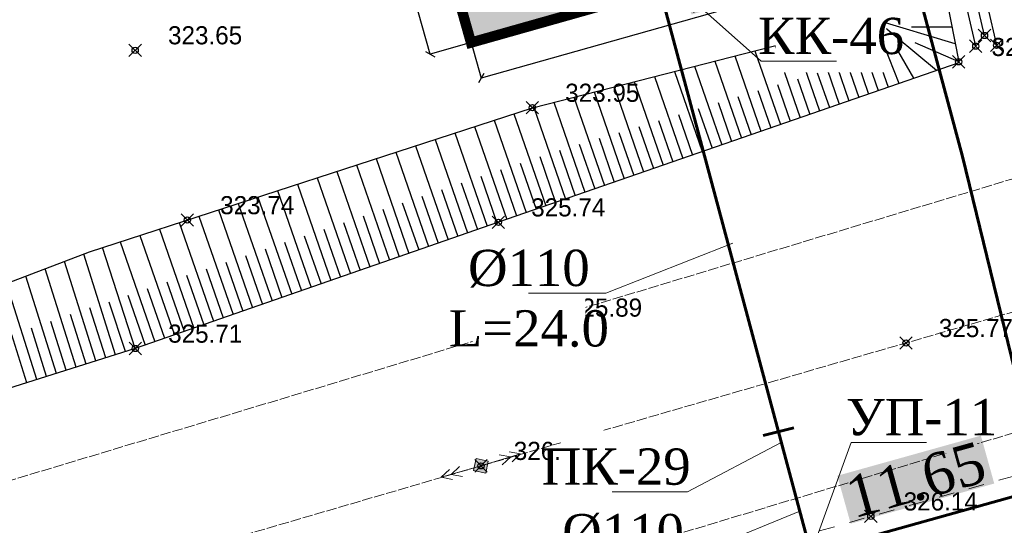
# Model space of a CAD drawing. Header units: metres. Extents: x 703769 to 722343, y 4313031 to 4317457.
# Tile 140 of 256: x 707595 to 707643, y 4313990 to 4314014. Entities that reach past the tile are written whole.
import ezdxf
from ezdxf import colors
from ezdxf.entities.mleader import LeaderData, LeaderLine
from ezdxf.math import Vec2, Vec3

# ---------------------------------------------------------------- set-up
doc = ezdxf.new("R2010")
doc.units = ezdxf.units.M
doc.header["$LTSCALE"] = 0.5
doc.header["$PDMODE"] = 35
doc.header["$PDSIZE"] = 0.3
for name, pattern in [('Auto_Street_NotBorder_Line_m1', [3, 1.5, -1.5]), ('Commnctn_Electr_VLP_High_Built_m1', [1, 1, 0]), ('JIS_09_08', [10.75, 8, -0.55, 0.55, -0.55, 0.55, -0.55])]:
    doc.linetypes.add(name, pattern=pattern)
for name, color, linetype in [('(004) Точки рельефа', 7, 'Continuous'), ('(027) Гидрография', 7, 'Continuous'), ('(035) Откосы', 7, 'Continuous')]:
    doc.layers.add(name, color=color, linetype=linetype)
doc.layers.add('AUTO#_ROADS_EXIST_L', color=7, linetype='Continuous', lineweight=15, true_color=0x000000)
doc.layers.add('COMMN_OBJCT_#####_B', color=7, linetype='Continuous', lineweight=15, true_color=0x000000)
for name, color, linetype, true_color in [('COMMN_OBJCT_ELCTR_B', 7, 'Continuous', 0x000000), ('COMMN_OBJCT_ELCTR_L', 7, 'Continuous', 0x000000), ('Штрих ГАЗОН', 7, 'Continuous', 0xc8e389)]:
    doc.layers.add(name, color=color, linetype=linetype, true_color=true_color)
doc.layers.add('ВК_В1', color=134, linetype='Continuous', lineweight=40)
doc.layers.add('Граница УЧАСТКА', color=7, linetype='Continuous', lineweight=140)
doc.styles.add('D-431', font='txt')
doc.styles.add('Interproekt', font='isocpeur.ttf', dxfattribs={"width": 0.95, "oblique": 15})
doc.styles.get("Standard").update_dxf_attribs({"font": 'times.ttf'})
doc.linetypes.add('FENCELINE1', pattern='A,6.35,-2.54,[133,ltypeshp.shx,S=2.54,R=0,X=-2.54,Y=0],-2.54,25.4', length=36.83)
doc.dimstyles.new('300', dxfattribs={"dimtxt": 2, "dimasz": 1.5, "dimexe": 0, "dimexo": 0, "dimgap": 1, "dimtad": 1, "dimzin": 0, "dimdsep": 46, "dimtxsty": 'Standard', "dimblk": 'OBLIQUE', "dimcen": 0, "dimclrd": 1, "dimclre": 1, "dimclrt": 1, "dimadec": 1, "dimazin": 0, "dimtfac": 1, "dimtofl": 0, "dimtmove": 0, "dimatfit": 3, "dimfxl": 3, "dimtfill": 2, "dimtfillclr": 7, "dimtolj": 1, "dimtzin": 0, "dimlwd": 25, "dimlwe": -1, "dimarcsym": 0})

# ---------------------------------------------------------------- blocks, each defined once
blk = doc.blocks.new('CommnctnPoleRCsquare_m1')
at = {"layer": 'COMMN_OBJCT_#####_B', "lineweight": 13, "true_color": 0xfffffe}
blk.add_hatch(color=7, dxfattribs=at).paths.add_polyline_path([(-0.6, 0.6), (-0.6, -0.6), (0.6, -0.6), (0.6, 0.6)])
at = {"layer": 'COMMN_OBJCT_#####_B', "lineweight": 13, "true_color": 0x000000}
blk.add_hatch(color=18, dxfattribs=at).paths.add_polyline_path([(-0.1, 0, 1), (0.1, 0, 1)])
at = {"layer": 'COMMN_OBJCT_#####_B', "color": 18, "lineweight": 9, "true_color": 0x000000}
blk.add_lwpolyline([(0.6, 0.6), (-0.6, 0.6), (-0.6, -0.6), (0.6, -0.6)], close=True, dxfattribs=at)
blk.add_circle((0, 0), 0.1, dxfattribs=at)
blk = doc.blocks.new('ElectricHighVLP_m1')
at = {"layer": 'COMMN_OBJCT_ELCTR_B', "color": 18, "linetype": 'Continuous', "lineweight": 20, "true_color": 0x000000}
for p, q in [((0, 0), (4, 0)), ((3, 0), (2, 0.5)), ((3, 0), (2, -0.5)), ((4, 0), (3, 0.5)), ((4, 0), (3, -0.5))]:
    blk.add_line(p, q, dxfattribs=at)
blk = doc.blocks.new('*U279')
at = {"color": 1, "lineweight": 60, "flags": 128}
blk.add_lwpolyline([(-0.015, -0.757), (0.015, 0.757)], dxfattribs=at)
blk = doc.blocks.new('*U280')
at = {"color": 0, "linetype": 'ByBlock', "lineweight": -2, "transparency": 16777216, "rotation": 104.9999999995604}
blk.add_blockref('*U279', (707631.807, 4313994.257), dxfattribs=at)
blk = doc.blocks.new('_Dot')
at = {"color": 0, "linetype": 'ByBlock', "lineweight": -2}
blk.add_line((-0.5, 0), (-1, 0), dxfattribs=at)
at = {"color": 0, "linetype": 'ByBlock', "const_width": 0.5}
blk.add_lwpolyline([(-0.25, 0, 1), (0.25, 0, 1)], format="xyb", close=True, dxfattribs=at)
blk = doc.blocks.new('_Oblique')
at = {"color": 0, "linetype": 'ByBlock', "lineweight": -2}
blk.add_line((-0.5, -0.5), (0.5, 0.5), dxfattribs=at)
blk = doc.blocks.new('*D475')
at = {"transparency": 16777216}
for p, q in [((707639.1, 4314019.275), (707639.585, 4314017.557)), ((707616.964, 4314013.028), (707617.449, 4314011.31))]:
    blk.add_line(p, q, dxfattribs=at)
at = {"lineweight": 25, "transparency": 16777216}
blk.add_line((707639.585, 4314017.557), (707617.449, 4314011.31), dxfattribs=at)
at = {"layer": 'Defpoints', "color": 0, "lineweight": 30, "transparency": 16777216}
for p in [(707639.1, 4314019.275), (707616.964, 4314013.028), (707617.449, 4314011.31)]:
    blk.add_point(p, dxfattribs=at)
at = {"lineweight": 25, "transparency": 16777216, "xscale": 0.375, "yscale": 0.375, "zscale": 0.375}
for p, rotation in [((707639.585, 4314017.557), 15.76004399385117), ((707617.449, 4314011.31), 195.7600439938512)]:
    blk.add_blockref('_Oblique', p, dxfattribs=dict(at, rotation=rotation))
at = {"lineweight": 30, "transparency": 16777216, "insert": (707628.363, 4314014.981), "char_height": 0.625, "attachment_point": 5, "rotation": 15.76, "bg_fill": 1, "box_fill_scale": 1.1, "bg_fill_color": 7, "bg_fill_true_color": 16777215, "bg_fill_transparency": 0}
blk.add_mtext('\\A1;23.0', dxfattribs=at)
blk = doc.blocks.new('*D476')
at = {"transparency": 16777216}
for p, q in [((707606.915, 4314048.637), (707604.94, 4314048.079)), ((707616.964, 4314013.028), (707614.99, 4314012.47))]:
    blk.add_line(p, q, dxfattribs=at)
at = {"lineweight": 25, "transparency": 16777216}
blk.add_line((707614.99, 4314012.47), (707604.94, 4314048.079), dxfattribs=at)
at = {"layer": 'Defpoints', "color": 0, "lineweight": 30, "transparency": 16777216}
for p in [(707606.915, 4314048.637), (707604.94, 4314048.079), (707616.964, 4314013.028)]:
    blk.add_point(p, dxfattribs=at)
at = {"lineweight": 25, "transparency": 16777216, "xscale": 0.375, "yscale": 0.375, "zscale": 0.375}
for p, rotation in [((707604.94, 4314048.079), 105.7600439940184), ((707614.99, 4314012.47), 285.7600439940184)]:
    blk.add_blockref('_Oblique', p, dxfattribs=dict(at, rotation=rotation))
at = {"lineweight": 30, "transparency": 16777216, "insert": (707610.513, 4314030.429), "char_height": 0.625, "attachment_point": 5, "rotation": 285.76, "bg_fill": 1, "box_fill_scale": 1.1, "bg_fill_color": 7, "bg_fill_true_color": 16777215, "bg_fill_transparency": 0}
blk.add_mtext('\\A1;37.0', dxfattribs=at)
blk = doc.blocks.new('*D619')
at = {"color": 1, "lineweight": 25, "transparency": 16777216}
blk.add_line((707633.375, 4313988.405), (707644.598, 4313991.541), dxfattribs=at)
at = {"layer": 'Defpoints', "color": 0, "lineweight": 40, "transparency": 16777216}
for p in [(707644.598, 4313991.541, 324.916), (707644.598, 4313991.541), (707633.375, 4313988.405)]:
    blk.add_point(p, dxfattribs=at)
at = {"color": 1, "lineweight": 25, "transparency": 16777216, "xscale": 1.5, "yscale": 1.5, "zscale": 1.5}
for p, rotation in [((707644.598, 4313991.541), 15.6073242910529), ((707633.375, 4313988.405), 195.6073242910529)]:
    blk.add_blockref('_Oblique', p, dxfattribs=dict(at, rotation=rotation))
at = {"color": 1, "lineweight": 40, "transparency": 16777216, "insert": (707638.443, 4313991.919), "char_height": 2, "attachment_point": 5, "rotation": 15.6073, "bg_fill": 1, "box_fill_scale": 1.1, "bg_fill_color": 7, "bg_fill_true_color": 16777215, "bg_fill_transparency": 0}
blk.add_mtext('\\A1;11.65', dxfattribs=at)
blk = doc.blocks.new('A$C136d4e68')
at = {"layer": 'Штрих ГАЗОН', "lineweight": 0, "transparency": 33554610}
h = blk.add_hatch(color=64, dxfattribs=at)
h.dxf.hatch_style = 1
edge = h.paths.add_edge_path()
edge.add_line((-21.275, 23.23), (-21.411, 23.711))
edge.add_arc((-20.93, 23.847), 0.5, 105.76, 195.76, ccw=False)
edge.add_line((-21.066, 24.328), (-4.223, 29.081))
edge.add_line((-4.223, 29.081), (2.535, 5.134))
edge.add_line((2.535, 5.134), (-19.601, -1.113))
edge.add_line((-19.601, -1.113), (-29.65, 34.496))
edge.add_line((-29.65, 34.496), (-7.515, 40.743))
edge.add_line((-7.515, 40.743), (-5.038, 31.968))
edge.add_line((-5.038, 31.968), (-12.796, 29.779))
edge.add_arc((-12.931, 30.26), 0.5, 195.76, 285.76, ccw=False)
edge.add_line((-13.413, 30.125), (-13.929, 31.953))
edge.add_line((-13.929, 31.953), (-8.635, 33.447))
edge.add_line((-8.635, 33.447), (-9.613, 36.912))
edge.add_line((-9.613, 36.912), (-14.906, 35.418))
edge.add_line((-14.906, 35.418), (-15.314, 36.862))
edge.add_arc((-15.795, 36.726), 0.5, 15.76, 105.76)
edge.add_line((-15.931, 37.207), (-26.941, 34.1))
edge.add_arc((-26.805, 33.619), 0.5, 105.76, 195.76)
edge.add_line((-27.286, 33.483), (-18.73, 3.16))
edge.add_arc((-18.249, 3.296), 0.5, 195.76, 285.76)
edge.add_line((-18.113, 2.815), (-13.49, 4.121))
edge.add_line((-13.49, 4.121), (-7.141, 5.924))
edge.add_line((-7.141, 5.924), (-8.475, 10.639))
edge.add_line((-8.475, 10.639), (-14.824, 8.836))
edge.add_line((-14.824, 8.836), (-14.171, 6.527))
edge.add_line((-14.171, 6.527), (-15.902, 6.037))
edge.add_arc((-16.038, 6.518), 0.5, 195.76, 285.76, ccw=False)
edge.add_line((-16.519, 6.383), (-17.853, 11.103))
edge.add_line((-17.853, 11.103), (-8.572, 13.723))
edge.add_line((-8.572, 13.723), (-11.994, 25.849))
edge.add_line((-11.994, 25.849), (-21.275, 23.23))
h.paths.add_polyline_path([(-5.842, 8.675), (-6.548, 11.177), (-4.046, 11.883), (-3.34, 9.381)], flags=16)
at = {"color": 1, "linetype": 'FENCELINE1', "lineweight": 30, "ltscale": 0.08, "elevation": -323.008}
blk.add_lwpolyline([(-5.038, 31.969), (-7.514, 40.743), (-29.65, 34.496), (-19.601, -1.113), (2.535, 5.134), (-4.223, 29.081)], dxfattribs=at)
at = {"layer": 'Граница УЧАСТКА', "linetype": 'JIS_09_08', "lineweight": 30, "ltscale": 1.5, "const_width": 0.5, "elevation": -646.955}
blk.add_lwpolyline([(2.535, 5.134), (-7.514, 40.743), (-29.65, 34.496), (-19.601, -1.113)], close=True, dxfattribs=at)
at = {"color": 4, "lineweight": 30}
for p1, p2, distance, picture, middle in [((-19.601, -1.113, -323.008), (-29.65, 34.496, -323.008), 2.052, '*D476', (-26.052, 16.289, -323.008)), ((2.535, 5.134, -323.008), (-19.601, -1.113, -323.008), 1.785, '*D475', (-8.202, 0.84, -323.008))]:
    dim = blk.add_aligned_dim(p1=p1, p2=p2, distance=distance, dimstyle='300', dxfattribs=at)
    dim.commit()
    dim.dimension.update_dxf_attribs({"geometry": picture, "text_midpoint": middle, "insert": (-707636.565, -4314014.141)})

msp = doc.modelspace()

# ---------------------------------------------------------------- linework, layer by layer
at = {"layer": '(027) Гидрография', "flags": 128}
for points, elevation in [([(707611.848, 4314129.766), (707621.838, 4314094.089), (707628.891, 4314066.923), (707636.245, 4314039.046), (707642.34, 4314012.896)], 324.934), ([(707641.334, 4314012.856), (707635.291, 4314038.986), (707627.894, 4314066.767), (707620.814, 4314093.795), (707610.976, 4314129.615)], 325.064)]:
    msp.add_lwpolyline(points, dxfattribs=dict(at, elevation=elevation))
at = {"layer": '(027) Гидрография', "color": 4, "elevation": 324.773, "flags": 128}
msp.add_lwpolyline([(707641.754, 4314013.37), (707635.773, 4314039.038), (707628.432, 4314066.87), (707621.404, 4314093.943), (707611.379, 4314129.665)], dxfattribs=at)
at = {"layer": '(035) Откосы'}
for p, q in [((707635.531, 4314013.876, 325.412), (707636.627, 4314010.71, 325.412)), ((707633.588, 4314013.38, 325.412), (707634.739, 4314010.056, 325.412)), ((707634.559, 4314013.628, 325.412), (707635.683, 4314010.383, 325.412)), ((707631.645, 4314012.883, 325.412), (707632.85, 4314009.402, 325.412)), ((707632.616, 4314013.131, 325.412), (707633.794, 4314009.729, 325.412)), ((707629.702, 4314012.386, 325.412), (707630.962, 4314008.748, 325.412)), ((707630.674, 4314012.634, 325.412), (707631.906, 4314009.075, 325.412)), ((707636.558, 4314012.437, 325.412), (707637.099, 4314010.873, 325.412)), ((707627.76, 4314011.889, 325.412), (707629.074, 4314008.094, 325.412)), ((707628.731, 4314012.138, 325.412), (707630.018, 4314008.421, 325.412)), ((707634.642, 4314011.862, 325.412), (707635.211, 4314010.22, 325.412)), ((707635.6, 4314012.149, 325.412), (707636.155, 4314010.547, 325.412)), ((707625.817, 4314011.392, 325.412), (707627.185, 4314007.441, 325.412)), ((707626.788, 4314011.641, 325.412), (707628.13, 4314007.768, 325.412)), ((707633.684, 4314011.574, 325.412), (707634.267, 4314009.893, 325.412)), ((707624.846, 4314011.144, 325.412), (707626.241, 4314007.114, 325.412)), ((707631.769, 4314010.999, 325.412), (707632.378, 4314009.239, 325.412)), ((707632.727, 4314011.286, 325.412), (707633.322, 4314009.566, 325.412)), ((707622.903, 4314010.647, 325.412), (707624.353, 4314006.46, 325.412)), ((707623.874, 4314010.896, 325.412), (707625.297, 4314006.787, 325.412)), ((707630.811, 4314010.711, 325.412), (707631.434, 4314008.912, 325.412)), ((707620.96, 4314010.15, 325.412), (707622.465, 4314005.806, 325.412)), ((707621.932, 4314010.399, 325.412), (707623.409, 4314006.133, 325.412)), ((707628.896, 4314010.136, 325.412), (707629.546, 4314008.258, 325.412)), ((707629.853, 4314010.423, 325.412), (707630.49, 4314008.585, 325.412)), ((707619.037, 4314009.597, 325.412), (707620.576, 4314005.152, 325.412)), ((707619.989, 4314009.902, 325.412), (707621.521, 4314005.479, 325.412)), ((707626.98, 4314009.56, 325.412), (707627.658, 4314007.604, 325.412)), ((707627.938, 4314009.848, 325.412), (707628.602, 4314007.931, 325.412)), ((707618.087, 4314009.288, 325.412), (707619.632, 4314004.825, 325.412)), ((707626.022, 4314009.273, 325.412), (707626.713, 4314007.277, 325.412)), ((707616.181, 4314008.668, 325.412), (707617.744, 4314004.171, 325.412)), ((707617.137, 4314008.979, 325.412), (707618.688, 4314004.498, 325.412)), ((707624.107, 4314008.697, 325.412), (707624.825, 4314006.623, 325.412)), ((707625.065, 4314008.985, 325.412), (707625.769, 4314006.95, 325.412)), ((707615.231, 4314008.359, 325.412), (707616.8, 4314003.843, 325.412)), ((707622.191, 4314008.122, 325.412), (707622.937, 4314005.969, 325.412)), ((707623.149, 4314008.41, 325.412), (707623.881, 4314006.296, 325.412)), ((707613.33, 4314007.74, 325.412), (707614.913, 4314003.187, 325.412)), ((707614.281, 4314008.049, 325.412), (707615.857, 4314003.515, 325.412)), ((707621.234, 4314007.834, 325.412), (707621.993, 4314005.642, 325.412)), ((707611.43, 4314007.122, 325.412), (707613.025, 4314002.531, 325.412)), ((707612.38, 4314007.431, 325.412), (707613.969, 4314002.859, 325.412)), ((707619.333, 4314007.215, 325.412), (707620.104, 4314004.989, 325.412)), ((707620.28, 4314007.533, 325.412), (707621.048, 4314005.316, 325.412)), ((707610.479, 4314006.813, 325.412), (707612.081, 4314002.203, 325.412)), ((707618.386, 4314006.897, 325.412), (707619.16, 4314004.662, 325.412)), ((707608.579, 4314006.195, 325.412), (707610.194, 4314001.547, 325.412)), ((707609.529, 4314006.504, 325.412), (707611.138, 4314001.875, 325.412)), ((707616.489, 4314006.26, 325.412), (707617.272, 4314004.007, 325.412)), ((707617.436, 4314006.578, 325.412), (707618.216, 4314004.335, 325.412)), ((707607.628, 4314005.886, 325.412), (707609.25, 4314001.219, 325.412)), ((707615.542, 4314005.941, 325.412), (707616.328, 4314003.679, 325.412)), ((707605.728, 4314005.267, 325.412), (707607.363, 4314000.563, 325.412)), ((707606.678, 4314005.576, 325.412), (707608.306, 4314000.891, 325.412)), ((707613.648, 4314005.304, 325.412), (707614.441, 4314003.023, 325.412)), ((707614.595, 4314005.623, 325.412), (707615.385, 4314003.351, 325.412)), ((707604.777, 4314004.958, 325.412), (707606.419, 4314000.235, 325.412)), ((707612.701, 4314004.986, 325.412), (707613.497, 4314002.695, 325.412)), ((707602.877, 4314004.34, 325.412), (707604.531, 4313999.579, 325.412)), ((707603.827, 4314004.649, 325.412), (707605.475, 4313999.907, 325.412)), ((707610.807, 4314004.349, 325.412), (707611.61, 4314002.039, 325.412)), ((707611.754, 4314004.667, 325.412), (707612.553, 4314002.367, 325.412)), ((707601.926, 4314004.031, 325.412), (707603.587, 4313999.251, 325.412)), ((707609.86, 4314004.03, 325.412), (707610.666, 4314001.711, 325.412)), ((707600.026, 4314003.412, 325.412), (707601.7, 4313998.595, 325.412)), ((707600.976, 4314003.722, 325.412), (707602.644, 4313998.923, 325.412)), ((707607.966, 4314003.393, 325.412), (707608.778, 4314001.055, 325.412)), ((707608.913, 4314003.711, 325.412), (707609.722, 4314001.383, 325.412)), ((707599.805, 4313997.967, 325.412), (707598.272, 4314002.827, 325.412)), ((707607.019, 4314003.074, 325.412), (707607.834, 4314000.727, 325.412)), ((707598.853, 4313997.667, 325.412), (707597.338, 4314002.471, 325.412)), ((707605.124, 4314002.437, 325.412), (707605.947, 4314000.071, 325.412)), ((707606.072, 4314002.756, 325.412), (707606.891, 4314000.399, 325.412)), ((707597.902, 4313997.367, 325.412), (707596.404, 4314002.116, 325.412)), ((707604.177, 4314002.119, 325.412), (707605.003, 4313999.743, 325.412)), ((707595.999, 4313996.767, 325.412), (707594.536, 4314001.405, 325.412)), ((707596.95, 4313997.067, 325.412), (707595.47, 4314001.76, 325.412)), ((707602.283, 4314001.482, 325.412), (707603.115, 4313999.087, 325.412)), ((707603.23, 4314001.8, 325.412), (707604.059, 4313999.415, 325.412)), ((707601.336, 4314001.163, 325.412), (707602.172, 4313998.759, 325.412)), ((707600.389, 4314000.844, 325.412), (707601.228, 4313998.431, 325.412)), ((707599.329, 4313997.817, 325.412), (707598.567, 4314000.233, 325.412)), ((707597.426, 4313997.217, 325.412), (707596.682, 4313999.577, 325.412)), ((707598.377, 4313997.517, 325.412), (707597.624, 4313999.905, 325.412)), ((707596.475, 4313996.917, 325.412), (707595.739, 4313999.25, 325.412)), ((707595.523, 4313996.617, 325.412), (707594.796, 4313998.922, 325.412))]:
    msp.add_line(p, q, dxfattribs=at)
at = {"layer": '(035) Откосы', "flags": 128}
for points, elevation in [([(707596.83, 4314036.742), (707626.602, 4314049.978), (707630.019, 4314051.655), (707631.496, 4314047.073), (707633.316, 4314044.167), (707636.576, 4314032.13), (707640.509, 4314012.1)], 324.916), ([(707640.517, 4314012.057), (707618.283, 4314004.358), (707600.756, 4313998.267), (707579.589, 4313991.592), (707577.083, 4313992.193), (707575.847, 4313994.695), (707567.324, 4314021.012), (707567.143, 4314024.581), (707568.769, 4314026.672), (707572.489, 4314028.397), (707596.83, 4314036.742)], 325.412), ([(707599.083, 4314032.54), (707575.254, 4314025.086), (707573.678, 4314023.609), (707573.152, 4314020.53), (707575.096, 4314009.726), (707578.474, 4313998.355), (707579.311, 4313996.842), (707582.165, 4313996.695), (707598.543, 4314002.93)], 323.008), ([(707598.543, 4314002.93), (707619.926, 4314009.886), (707636.565, 4314014.141), (707636.565, 4314014.141)], 323.449), ([(707637.638, 4314011.06), (707636.429, 4314014.106)], 325.412), ([(707640.337, 4314012.975), (707636.5, 4314014.124)], 324.916), ([(707639.445, 4314011.686), (707636.5, 4314014.124)], 325.412), ([(707640.18, 4314013.777), (707638.225, 4314013.777)], 324.916), ([(707640.509, 4314012.1), (707638.403, 4314013.01)], 324.916), ([(707638.347, 4314011.306), (707637.574, 4314012.651)], 325.412), ([(707600.756, 4313998.267), (707599.172, 4314003.135)], 325.412), ([(707600.281, 4313998.117), (707599.5, 4314000.502)], 325.412)]:
    msp.add_lwpolyline(points, dxfattribs=dict(at, elevation=elevation))
at = {"color": 7, "lineweight": 60, "flags": 128}
msp.add_lwpolyline([(708240.115, 4314986.119), (708237.465, 4314926.667), (708235.809, 4314899.895), (708234.498, 4314869.618), (708230.06, 4314781.67), (708228.958, 4314757.378), (708223.359, 4314737.037), (708204.558, 4314523.813), (708196.059, 4314424.814), (708184.899, 4314294.752), (708174.557, 4314166.154), (708168.436, 4314154.821), (708168.436, 4314154.821), (708086.138, 4314125.895), (708037.269, 4314109.069), (708002.488, 4314098.284), (708002.488, 4314098.284), (707913.651, 4314069.236), (707865.757, 4314055.085), (707817.896, 4314040.633), (707721.771, 4314013.098), (707673.615, 4313999.646), (707633.375, 4313988.405), (707625.006, 4314019.638)], dxfattribs=at)
at = {"color": 0, "linetype": 'ByBlock', "lineweight": -2, "transparency": 16777216}
for p in [(707636.565, 4314014.141, 324.257), (707641.754, 4314013.37, 325.068), (707600.75, 4314012.659, 323.651), (707641.334, 4314012.856, 325.359), (707642.34, 4314012.896, 325.448), (707640.509, 4314012.1, 325.421), (707619.926, 4314009.886, 323.948), (707603.267, 4314004.467, 323.744), (707618.283, 4314004.358, 325.743), (707620.06, 4313999.519, 325.892), (707600.756, 4313998.267, 325.707), (707637.965, 4313998.537, 325.771), (707617.443, 4313992.605, 326.15), (707636.266, 4313990.167, 326.144)]:
    msp.add_point(p, dxfattribs=at)
at = {"layer": 'AUTO#_ROADS_EXIST_L', "linetype": 'Auto_Street_NotBorder_Line_m1', "lineweight": 15, "elevation": 325.99, "flags": 128}
msp.add_lwpolyline([(707560.163, 4313968.689), (707811.659, 4314039.666), (707878.313, 4314059.979), (707916.666, 4314070.819), (707980.147, 4314093.007), (708015.887, 4314103.951), (708066.59, 4314120.619), (708112.982, 4314139.251), (708121.867, 4314146.398), (708120.084, 4314150.677), (708114.106, 4314153.103)], dxfattribs=at)
at = {"layer": 'COMMN_OBJCT_ELCTR_L', "linetype": 'Commnctn_Electr_VLP_High_Built_m1', "lineweight": 20, "flags": 128}
for points, elevation in [([(707559.857, 4313969.694), (707591.057, 4313978.499), (707653.95, 4313997.449), (707719.826, 4314017.456), (707783.035, 4314036.883), (707846.224, 4314056.716), (707914.765, 4314078.05), (707979.96, 4314098.279), (708042.477, 4314117.716), (708135.818, 4314146.539), (708166.739, 4314158.079), (708194.357, 4314168.719), (708173.508, 4314249.294)], 326.168), ([(707556.588, 4313980.433), (707663.533, 4314012.592), (707719.586, 4314031.654), (707775.514, 4314050.056), (707832.756, 4314068.377), (708068.359, 4314142.305), (708068.718, 4314148.912)], 325.416), ([(707558.157, 4313975.278), (707617.443, 4313992.605), (707658.486, 4314004.47), (707724.913, 4314023.968), (707762.189, 4314034.926), (707808.647, 4314048.086), (707843.269, 4314059.013)], 325.623)]:
    msp.add_lwpolyline(points, dxfattribs=dict(at, elevation=elevation))

# ---------------------------------------------------------------- block references
at = {"color": 36, "lineweight": 60}
msp.add_blockref('*U280', (0, 0), dxfattribs=at)
at = {"color": 1, "lineweight": 40}
msp.add_blockref('A$C136d4e68', (707636.565, 4314014.141, 323.008), dxfattribs=at)
at = {"layer": 'COMMN_OBJCT_#####_B', "color": 18, "true_color": 0x000000, "xscale": 0.5, "yscale": 0.5, "zscale": 0.5, "rotation": 347.8261480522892}
msp.add_blockref('CommnctnPoleRCsquare_m1', (707617.443, 4313992.605, -0.84), dxfattribs=at)
at = {"layer": 'COMMN_OBJCT_ELCTR_B'}
for xscale, yscale, zscale, rotation in [(0.5, 0.5, 0.5, 16.7749167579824), (0.4999999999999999, 0.4999999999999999, 0.4999999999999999, 195.9551830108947)]:
    msp.add_blockref('ElectricHighVLP_m1', (707617.443, 4313992.605, -0.84), dxfattribs=dict(at, xscale=xscale, yscale=yscale, zscale=zscale, rotation=rotation))

# ---------------------------------------------------------------- texts
at = {"layer": '(004) Точки рельефа', "style": 'D-431'}
for s, p in [('323.65', (707602.336, 4314012.944, 323.651)), ('325.42', (707642.095, 4314012.381, 325.421)), ('323.95', (707621.512, 4314010.17, 323.948)), ('323.74', (707604.853, 4314004.746, 323.744)), ('325.74', (707619.869, 4314004.639, 325.743)), ('325.89', (707621.646, 4313999.804, 325.892)), ('325.77', (707639.551, 4313998.819, 325.771)), ('325.71', (707602.342, 4313998.548, 325.707)), ('326.15', (707619.029, 4313992.89, 326.15)), ('326.14', (707637.852, 4313990.452, 326.144))]:
    msp.add_text(s, height=0.875, dxfattribs=at).set_placement(p)

# ---------------------------------------------------------------- next in the draw order: leaders
at = {"layer": 'ВК_В1', "color": 7, "lineweight": 13}
ml = msp.add_multileader_mtext('Standard', dxfattribs=at)
ml.set_content('{\\fTimes New Roman|b0|i0|c204|p18;\\Q0;\\W1;УП-\\fTimes New Roman|b0|i0|c0|p18;11}', color=7, style='Interproekt')
ml.set_leader_properties(color=256, linetype='Continuous', lineweight=13)
ml.set_arrow_properties(name='DOT')
ml.build(insert=Vec2(0, 0))
ml.multileader.update_dxf_attribs({"text_left_attachment_type": 6, "text_right_attachment_type": 6, "dogleg_length": 0, "arrow_head_size": 0.00144})
ctx = ml.context
ctx.base_point, ctx.char_height, ctx.arrow_head_size, ctx.landing_gap_size, ctx.plane_origin = Vec3(707635.321, 4313993.733, 325.994), 1.75, 0.00144, 0.0008, Vec3(708494.442, 4314020.317, 325.994)
ctx.left_attachment, ctx.right_attachment, ctx.text_align_type = 6, 6, 1
notes = []
notes.append((ctx, [(0, (1, 1, 0), (707635.321, 4313993.733, 325.994), (1, 0), 0, [(0, [(707633.375, 4313988.405, 325.994)], 0, [])])]))
ctx.mtext.insert, ctx.mtext.rotation, ctx.mtext.width, ctx.mtext.alignment, ctx.mtext.flow_direction = Vec3(707638.717, 4313995.833, 325.994), 6.283185, 3.59135, 2, 5
ctx.mtext.has_bg_fill, ctx.mtext.bg_color, ctx.mtext.bg_scale_factor, ctx.mtext.bg_transparency, ctx.mtext.use_window_bg_color = 1, -1027028792, 1.5, 0, 1
ml = msp.add_multileader_mtext('Standard', dxfattribs=at)
ml.set_content('{\\fTimes New Roman|b0|i0|c204|p18;\\Q0;\\W1;ПК-\\fTimes New Roman|b0|i0|c0|p18;29}', color=7, style='Interproekt')
ml.set_leader_properties(color=256, linetype='Continuous', lineweight=13)
ml.set_arrow_properties(name='DOT')
ml.build(insert=Vec2(0, 0))
ml.multileader.update_dxf_attribs({"text_left_attachment_type": 6, "text_right_attachment_type": 6, "dogleg_length": 0, "arrow_head_size": 0.00144})
ctx = ml.context
ctx.base_point, ctx.char_height, ctx.arrow_head_size, ctx.landing_gap_size, ctx.plane_origin = Vec3(707620.533, 4313991.347), 1.75, 0.00144, 0.0008, Vec3(708495.101, 4314039.894)
ctx.left_attachment, ctx.right_attachment, ctx.text_align_type = 6, 6, 1
notes.append((ctx, [(1, (1, 1, 0), (707627.411, 4313991.347), (-1, 0), 0, [(0, [(707631.945, 4313993.74)], 0, [])])]))
ctx.mtext.insert, ctx.mtext.rotation, ctx.mtext.width, ctx.mtext.alignment, ctx.mtext.flow_direction = Vec3(707623.972, 4313993.447), 6.283185, 3.59135, 2, 5
ctx.mtext.has_bg_fill, ctx.mtext.bg_color, ctx.mtext.bg_scale_factor, ctx.mtext.bg_transparency, ctx.mtext.use_window_bg_color = 1, -1027028792, 1.5, 0, 1
for ctx, leaders in notes:
    for number, flags, end, landing, length, lines in leaders:
        leader = LeaderData()
        leader.index, (leader.has_last_leader_line, leader.has_dogleg_vector, leader.attachment_direction) = number, flags
        leader.last_leader_point, leader.dogleg_vector, leader.dogleg_length = Vec3(end), Vec3(landing), length
        for number, points, colour, breaks in lines:
            line = LeaderLine()
            line.index, line.vertices, line.color, line.breaks = number, Vec3.list(points), colors.encode_raw_color(colour), breaks
            leader.lines.append(line)
        ctx.leaders.append(leader)

# ---------------------------------------------------------------- next in the draw order: linework, layer by layer
at = {"color": 7, "lineweight": 60, "elevation": 324.916, "flags": 128}
msp.add_lwpolyline([(707627.549, 4314038.494), (707626.752, 4314038.28), (707627.431, 4314035.746), (707632.729, 4314037.224), (707636.616, 4314022.718), (707640.685, 4314007.531), (707643.897, 4313994.42), (707648.504, 4313975.49), (707651.889, 4313962.858)], dxfattribs=at)

# ---------------------------------------------------------------- next in the draw order: leaders
at = {"layer": 'ВК_В1', "color": 7, "lineweight": 13}
ml = msp.add_multileader_mtext('Standard', dxfattribs=at)
ml.set_content('{\\fTimes New Roman|b0|i0|c204|p18;\\Q0;\\W1;КК-\\fTimes New Roman|b0|i0|c0|p18;46}', color=7, style='Interproekt')
ml.set_leader_properties(color=256, linetype='Continuous', lineweight=13)
ml.set_arrow_properties(name='DOT')
ml.build(insert=Vec2(0, 0))
ml.multileader.update_dxf_attribs({"text_left_attachment_type": 6, "text_right_attachment_type": 6, "dogleg_length": 0, "arrow_head_size": 0.00144})
ctx = ml.context
ctx.base_point, ctx.char_height, ctx.arrow_head_size, ctx.landing_gap_size, ctx.plane_origin = Vec3(707630.976, 4314012.125), 1.75, 0.00144, 0.0008, Vec3(708502.033, 4314052.146)
ctx.left_attachment, ctx.right_attachment, ctx.text_align_type = 6, 6, 1
notes = []
notes.append((ctx, [(0, (1, 1, 0), (707630.976, 4314012.125), (1, 0), 0, [(0, [(707625.781, 4314016.747)], 0, [])])]))
ctx.mtext.insert, ctx.mtext.rotation, ctx.mtext.width, ctx.mtext.alignment, ctx.mtext.flow_direction = Vec3(707634.349, 4314014.225), 6.283185, 3.59135, 2, 5
ctx.mtext.has_bg_fill, ctx.mtext.bg_color, ctx.mtext.bg_scale_factor, ctx.mtext.bg_transparency, ctx.mtext.use_window_bg_color = 1, -1027028792, 1.5, 0, 1
ml = msp.add_multileader_mtext('Standard', dxfattribs=at)
ml.set_content('{\\fTimes New Roman|b0|i0|c204|p18;\\Q0;\\W1;%%C\\fTimes New Roman|b0|i0|c0|p18;11\\fTimes New Roman|b0|i0|c204|p18;0\\fTimes New Roman|b0|i0|c0|p18;\\P\\fTimes New Roman|b0|i0|c204|p18;L=\\fTimes New Roman|b0|i0|c0|p18;24\\fTimes New Roman|b0|i0|c204|p18;.0}', color=7, style='Interproekt')
ml.set_leader_properties(color=256, linetype='Continuous', lineweight=13)
ml.set_arrow_properties(name='DOT')
ml.build(insert=Vec2(0, 0))
ml.multileader.update_dxf_attribs({"text_left_attachment_type": 6, "text_right_attachment_type": 6, "dogleg_length": 0, "arrow_head_size": 0.00144})
ctx = ml.context
ctx.base_point, ctx.char_height, ctx.arrow_head_size, ctx.landing_gap_size, ctx.plane_origin = Vec3(707616.051, 4314000.932, 325.416), 1.75, 0.00144, 0.0008, Vec3(708487.487, 4314044.484, 325.416)
ctx.left_attachment, ctx.right_attachment, ctx.text_align_type = 6, 6, 1
notes.append((ctx, [(1, (1, 1, 0), (707623.466, 4314000.932, 325.416), (-1, 0), 0, [(0, [(707629.602, 4314003.351, 325.416)], 0, [])])]))
ctx.mtext.insert, ctx.mtext.rotation, ctx.mtext.width, ctx.mtext.alignment, ctx.mtext.flow_direction = Vec3(707619.758, 4314003.032, 325.416), 6.283185, 3.68501, 2, 5
ctx.mtext.has_bg_fill, ctx.mtext.bg_color, ctx.mtext.bg_scale_factor, ctx.mtext.bg_transparency, ctx.mtext.use_window_bg_color = 1, -1027028792, 1.5, 0, 1
ml = msp.add_multileader_mtext('Standard', dxfattribs=at)
ml.set_content('{\\fTimes New Roman|b0|i0|c204|p18;\\Q0;\\W1;%%C\\fTimes New Roman|b0|i0|c0|p18;11\\fTimes New Roman|b0|i0|c204|p18;0\\fTimes New Roman|b0|i0|c0|p18;\\P\\fTimes New Roman|b0|i0|c204|p18;L=\\fTimes New Roman|b0|i0|c0|p18;7\\fTimes New Roman|b0|i0|c204|p18;.0}', color=7, style='Interproekt')
ml.set_leader_properties(color=256, linetype='Continuous', lineweight=13)
ml.set_arrow_properties(name='DOT')
ml.build(insert=Vec2(0, 0))
ml.multileader.update_dxf_attribs({"text_left_attachment_type": 6, "text_right_attachment_type": 6, "dogleg_length": 0, "arrow_head_size": 0.00144})
ctx = ml.context
ctx.base_point, ctx.char_height, ctx.arrow_head_size, ctx.landing_gap_size, ctx.plane_origin = Vec3(707621.244, 4313988.181, 325.99), 1.75, 0.00144, 0.0008, Vec3(708491.388, 4314031.733, 325.99)
ctx.left_attachment, ctx.right_attachment, ctx.text_align_type = 6, 6, 1
notes.append((ctx, [(1, (1, 1, 0), (707627.367, 4313988.181, 325.99), (-1, 0), 0, [(0, [(707632.835, 4313990.42, 325.99)], 0, [])])]))
ctx.mtext.insert, ctx.mtext.rotation, ctx.mtext.width, ctx.mtext.alignment, ctx.mtext.flow_direction = Vec3(707624.305, 4313990.281, 325.99), 6.283185, 3.68501, 2, 5
ctx.mtext.has_bg_fill, ctx.mtext.bg_color, ctx.mtext.bg_scale_factor, ctx.mtext.bg_transparency, ctx.mtext.use_window_bg_color = 1, -1027028792, 1.5, 0, 1
for ctx, leaders in notes:
    for number, flags, end, landing, length, lines in leaders:
        leader = LeaderData()
        leader.index, (leader.has_last_leader_line, leader.has_dogleg_vector, leader.attachment_direction) = number, flags
        leader.last_leader_point, leader.dogleg_vector, leader.dogleg_length = Vec3(end), Vec3(landing), length
        for number, points, colour, breaks in lines:
            line = LeaderLine()
            line.index, line.vertices, line.color, line.breaks = number, Vec3.list(points), colors.encode_raw_color(colour), breaks
            leader.lines.append(line)
        ctx.leaders.append(leader)

# ---------------------------------------------------------------- next in the draw order: dimensions: what is measured, and where the dimension line sits
at = {"color": 1, "lineweight": 40}
dim = msp.add_aligned_dim(p1=(707633.375, 4313988.405), p2=(707644.598, 4313991.541, 324.916), distance=0, dimstyle='300', dxfattribs=at)
dim.commit()
dim.dimension.update_dxf_attribs({"geometry": '*D619', "text_midpoint": (707638.443, 4313991.919)})

doc.saveas('drawing.dxf')
